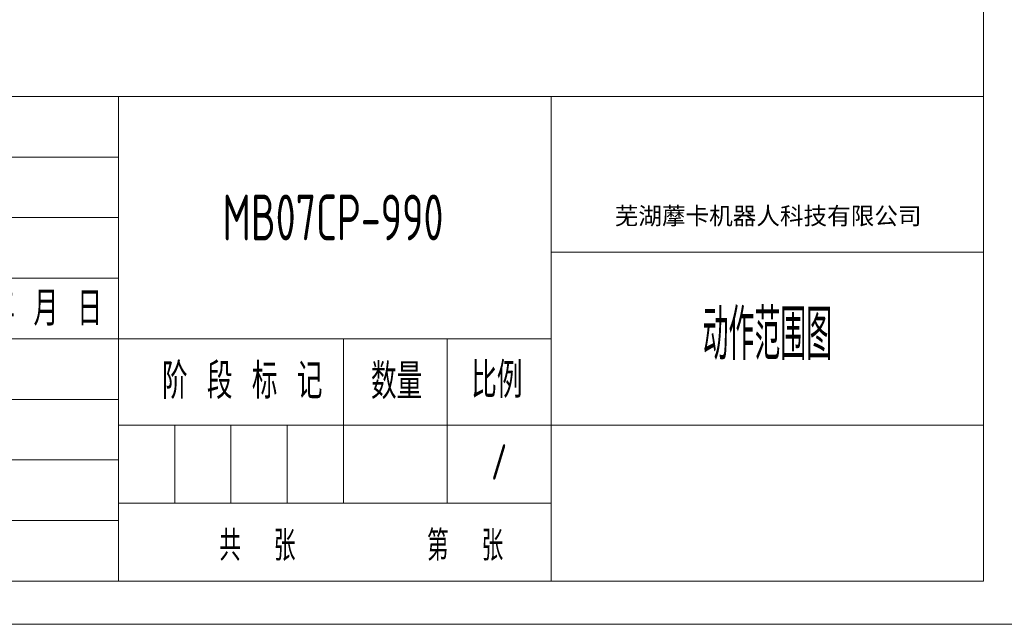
# Model space of a CAD drawing. Header units: millimetres. Extents: x -27 to 8086, y 0 to 7529.
# Tile 2 of 51: x 2372 to 5257, y 0 to 1771. Entities that reach past the tile are written whole.
import ezdxf
from ezdxf.enums import TextEntityAlignment as Align

# ---------------------------------------------------------------- set-up
doc = ezdxf.new("R2010")
doc.units = ezdxf.units.MM
doc.header["$LTSCALE"] = 10
for name, color, linetype, lineweight in [('1轮廓实线层', 7, 'Continuous', 18), ('2细线层', 4, 'Continuous', 13), ('6文字层', 3, 'Continuous', 13), ('图框层', 7, 'Continuous', 18)]:
    doc.layers.add(name, color=color, linetype=linetype, lineweight=lineweight)
doc.styles.add('PC_TEXTSTYLE', font='ISOCP.SHX', dxfattribs={"width": 0.707, "bigfont": 'GBCBIG.SHX'})
doc.styles.add('仿宋体', font='txt')
doc.styles.add('标准汉字', font='gbenor.shx', dxfattribs={"bigfont": 'gbcbig.shx'})

# ---------------------------------------------------------------- blocks, each defined once
blk = doc.blocks.new('ZwmFrameMain_A4^_^无分区图框^_^portrait')
at = {"layer": '1轮廓实线层'}
for p in [(180, 287), (0, 0)]:
    blk.add_line(p, (180, 0), dxfattribs=at)
at = {"layer": '2细线层'}
blk.add_line((-25, -5), (185, -5), dxfattribs=at)
blk = doc.blocks.new('ZwmFrameMain_纵向标题栏')
at = {"layer": '1轮廓实线层'}
blk.add_line((-180, 56), (0, 56), dxfattribs=at)
at = {"layer": '2细线层', "color": 6, "linetype": 'Continuous'}
for p, q in [((-100, 0), (-100, 56)), ((-50, 0), (-50, 56)), ((-180, 49), (-100, 49)), ((-180, 42), (-100, 42)), ((-50, 38), (0, 38)), ((-180, 35), (-100, 35)), ((-180, 28), (-50, 28)), ((-74, 9), (-74, 28)), ((-62, 9), (-62, 28)), ((-180, 21), (-100, 21)), ((-100, 18), (0, 18)), ((-93.5, 9), (-93.5, 18)), ((-87, 9), (-87, 18)), ((-80.5, 9), (-80.5, 18)), ((-180, 14), (-100, 14)), ((-100, 9), (-50, 9)), ((-180, 7), (-100, 7))]:
    blk.add_line(p, q, dxfattribs=at)
at = {"layer": '6文字层', "color": 4, "linetype": 'Continuous', "insert": (-24.91, 42.09), "char_height": 2, "width": 55.1899, "attachment_point": 5, "style": '仿宋体'}
blk.add_mtext('芜湖藦卡机器人科技有限公司', dxfattribs=at)
at = {"layer": '6文字层', "color": 6, "style": '标准汉字'}
for s, insert, char_height, width, attachment_point in [('年 月 日', (-108.39, 31.5), 4, 23.9643, 5), ('阶 段 标 记', (-94.98, 21.04), 4.118, 30.425, 7), ('数量', (-70.82, 21), 4.118, 10.0187, 7), ('比例', (-59.23, 21.15), 4.118, 9.4062, 7), ('共  张        第  张', (-88.37, 2.32), 3.5, 60.8437, 7)]:
    blk.add_mtext(s, dxfattribs=dict(at, insert=insert, char_height=char_height, width=width, attachment_point=attachment_point))
at = {"layer": '6文字层', "color": 4, "style": 'PC_TEXTSTYLE', "flags": 8}
for tag, height, width, p, p2 in [('产品名称或材料标记', 5.29, 0.911854, (-90.89, 39.38), (-59.53, 39.38)), ('图样名称', 5.88, 2.846512, (-48.82, 25.54), (-1.18, 25.54)), ('图样代号', 5.88, 2.86875, (-48.82, 6.64), (-1.18, 6.64))]:
    blk.add_attdef(tag, text='', height=height, dxfattribs=dict(at, width=width)).set_placement(p, p2, align=Align.FIT)
at = {"layer": '6文字层', "color": 6, "style": 'PC_TEXTSTYLE', "width": 9.241641, "flags": 8}
blk.add_attdef('设计', text='', height=2.5, rotation=359.5768, dxfattribs=at).set_placement((-166.76, 23.52), (-157.52, 23.45), align=Align.FIT)
at = {"layer": '6文字层', "color": 6, "style": 'PC_TEXTSTYLE', "flags": 8}
for tag, height, width, p, p2 in [('审核', 2.5, 2.542374, (-166.6, 16.66), (-157.7, 16.66)), ('重量', 4.12, 1.685865, (-72.82, 11.88), (-63.18, 11.88)), ('比例', 4.12, 1.699352, (-60.82, 11.71), (-51.18, 11.71))]:
    blk.add_attdef(tag, text='', height=height, dxfattribs=dict(at, width=width)).set_placement(p, p2, align=Align.FIT)

msp = doc.modelspace()

# ---------------------------------------------------------------- block references
at = {"layer": '图框层', "xscale": 25.35, "yscale": 25.35, "zscale": 25.35}
msp.add_blockref('ZwmFrameMain_A4^_^无分区图框^_^portrait', (633.75, 126.75), dxfattribs=at)
at = {"layer": '图框层'}
ref = msp.add_blockref('ZwmFrameMain_纵向标题栏', (5196.75, 126.75), dxfattribs=dict(at, xscale=25.35, yscale=25.35, zscale=25.35))
ref.add_attrib('比例', '/', dxfattribs={"layer": '6文字层', "color": 6, "height": 104.38, "style": 'PC_TEXTSTYLE', "width": 0.707}).set_placement((3777.15, 423.53), align=Align.CENTER)
ref.add_attrib('图样名称', '动作范围图', dxfattribs={"layer": '6文字层', "color": 4, "height": 149.118, "style": 'PC_TEXTSTYLE', "width": 0.707}).set_placement((4563, 774.27), align=Align.CENTER)
ref.add_attrib('产品名称或材料标记', 'MB07CP-990', dxfattribs={"layer": '6文字层', "color": 4, "height": 134.206, "style": 'PC_TEXTSTYLE', "width": 0.707}).set_placement((3290.26, 1124.97), align=Align.CENTER)

doc.saveas('drawing.dxf')
